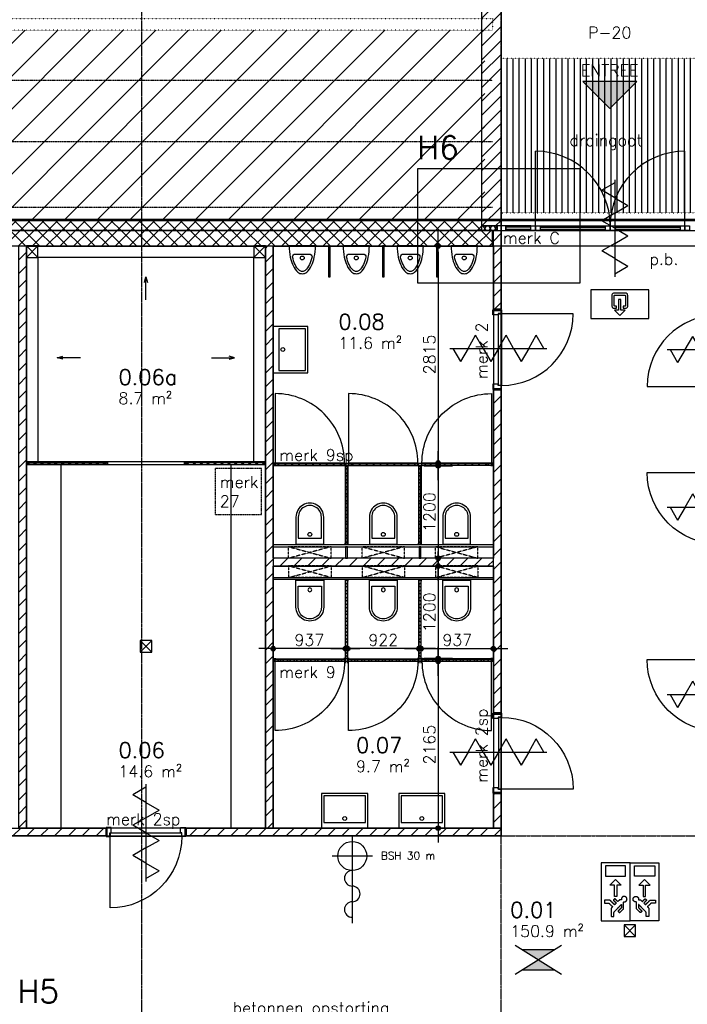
# Model space of a CAD drawing. Header units: millimetres. Extents: x -41560 to 117593, y -41642 to 17656.
# Tile 6 of 30: x -13861 to -5203, y -9881 to 2889. Entities that reach past the tile are written whole.
import ezdxf

# ---------------------------------------------------------------- set-up
doc = ezdxf.new("R2010")
doc.units = ezdxf.units.MM
doc.header["$LTSCALE"] = 0.5
doc.header["$PDMODE"] = 3
doc.header["$PDSIZE"] = 100
for name, pattern in [('ACAD_ISO07W100', [3, 0, -3]), ('CENTER2', [28.575, 19.05, -3.175, 3.175, -3.175]), ('HIDDEN', [9.525, 6.35, -3.175]), ('HIDDEN2', [4.7625, 3.175, -1.5875])]:
    doc.linetypes.add(name, pattern=pattern)
for name, color, linetype in [('arc. 252', 252, 'Continuous'), ('arc. 9', 9, 'Continuous'), ('brandveiligheid', 9, 'Continuous'), ('detailaanduiding', 4, 'Continuous'), ('inrichting terrein', 7, 'ACAD_ISO07W100'), ('inrichting vast', 7, 'Continuous'), ('maat 1.5mm', 210, 'Continuous'), ('pen 0.05mm', 7, 'Continuous'), ('pen 0.10mm', 6, 'Continuous'), ('pen 0.15mm', 1, 'Continuous'), ('pen 0.20mm', 2, 'Continuous'), ('stramien', 9, 'CENTER2'), ('tekst 1.5mm', 210, 'Continuous'), ('tekst 2.0mm', 211, 'Continuous'), ('tekst 5.0mm', 201, 'Continuous')]:
    doc.layers.add(name, color=color, linetype=linetype)
doc.layers.add('hulplijn', color=140, linetype='Continuous', plot=False)
doc.layers.add('hulplijn opp', color=31, linetype='Continuous', plot=False)
doc.styles.add('1.0mm tekst', font='romans.shx', dxfattribs={"height": 1})
doc.styles.add('1.5mm tekst', font='romans.shx', dxfattribs={"height": 1.5})
doc.styles.add('2.0mm tekst', font='romans.shx', dxfattribs={"height": 2})
doc.styles.add('3.0mm tekst', font='romans.shx', dxfattribs={"height": 3})
doc.dimstyles.new('1.5mm maat', dxfattribs={"dimscale": 0, "dimtxt": 1.5, "dimasz": 0.75, "dimexe": 1.25, "dimexo": 0.625, "dimgap": 0.375, "dimtad": 1, "dimdec": 0, "dimtxsty": '1.5mm tekst', "dimblk": 'dot maatlijn-GVA', "dimcen": 2.5, "dimse1": 1, "dimse2": 1, "dimclrd": 7, "dimclrt": 256, "dimadec": 0, "dimazin": 0, "dimtfac": 1, "dimtdec": 0, "dimtmove": 0, "dimatfit": 3, "dimfxl": 1, "dimarcsym": 0})
pattern_1 = [(315, (820.71, -13380.866), (44.9013, 44.9013), []), (45, (820.71, -13380.866), (-44.9013, 44.9013), [])]
pattern_2 = [(45, (-1630, -0.02), (-89.8026, 89.8026), [])]
pattern_3 = [(45, (-22, 0), (-44.90128, 44.90128), []), (135, (-22, 0), (-44.90128, -44.90128), [])]
pattern_4 = [(45, (-974, 0), (-44.9013, 44.9013), []), (135, (-974, 0), (-44.9013, -44.9013), [])]

# ---------------------------------------------------------------- blocks, each defined once
blk = doc.blocks.new('*U170')
at = {"layer": 'hulplijn'}
for points in [[(-5, -7), (-5, -107)], [(1039, -7), (1039, -107)]]:
    blk.add_lwpolyline(points, dxfattribs=at)
at = {"layer": 'pen 0.05mm'}
blk.add_lwpolyline([(982, -1042), (982, -112)], dxfattribs=at)
blk.add_arc((982, -112), 930, 180, 270, dxfattribs=at)
at = {"layer": 'pen 0.15mm'}
for points in [[(67, -69), (67, 0), (0, 0), (0, -17), (12, -17), (12, -97), (0, -97), (0, -114), (50, -114), (50, -69), (67, -69)], [(967, -69), (967, 0), (1034, 0), (1034, -17), (1022, -17), (1022, -97), (1034, -97), (1034, -114), (984, -114), (984, -69), (967, -69)]]:
    blk.add_lwpolyline(points, dxfattribs=at)
blk.add_lwpolyline([(982, -112), (52, -112), (52, -72), (982, -72)], close=True, dxfattribs=at)
blk = doc.blocks.new('kleedruimte klein')
at = {"layer": 'arc. 9'}
h = blk.add_hatch(dxfattribs=at)
h.set_pattern_fill('ANSI37', color=256, scale=20, angle=-90, style=0)
h.set_pattern_definition(pattern_1)
h.paths.add_polyline_path([(-2057, -4746), (-2057, -4720), (-3093, -4720), (-3093, -4746)])
h = blk.add_hatch(dxfattribs=at)
h.set_pattern_fill('ANSI37', color=256, scale=20, angle=-90, style=0)
h.set_pattern_definition(pattern_1)
h.paths.add_polyline_path([(-1043, -4746), (-1043, -4720), (-7, -4720), (-7, -4746)])
at = {"layer": 'hulplijn'}
for points in [[(0, -4716), (-3100, -4716), (-3100, 0), (0, 0)], [(0, -7550), (-3100, -7550), (-3100, -4750), (0, -4750)]]:
    blk.add_lwpolyline(points, close=True, dxfattribs=at)
at = {"layer": 'inrichting vast'}
for points in [[(0, -4716), (0, 0), (-450, 0), (-450, -4700), (-450, -4700), (-450, -4716)], [(-3100, 0), (-3100, -4716), (-2650, -4716), (-2650, 0), (-2650, 0), (-2650, 0)]]:
    blk.add_lwpolyline(points, close=True, dxfattribs=at)
at = {"layer": 'pen 0.05mm'}
for p, q in [((-1625, -2433), (-1475, -2283)), ((-1475, -2433), (-1625, -2283)), ((-2400, -6100), (-2700, -6100)), ((-700, -6100), (-400, -6100)), ((-1550, -6850), (-1550, -7150)), ((-3100, -7550), (-2950, -7400)), ((-2950, -7550), (-3100, -7400)), ((-150, -7550), (0, -7400)), ((0, -7550), (-150, -7400))]:
    blk.add_line(p, q, dxfattribs=at)
for points in [[(-1475, -2283), (-1625, -2283), (-1625, -2433), (-1475, -2433)], [(0, -7550), (-3100, -7550), (-3100, -4750), (-2950, -4750), (-2950, -7400), (-150, -7400), (-150, -4750), (0, -4750)], [(-2950, -7400), (-3100, -7400), (-3100, -7550), (-2950, -7550)], [(0, -7400), (-150, -7400), (-150, -7550), (0, -7550)]]:
    blk.add_lwpolyline(points, close=True, dxfattribs=at)
for points in [[(-2628, -6081), (-2700, -6100), (-2628, -6119)], [(-472, -6081), (-400, -6100), (-472, -6119)], [(-1531, -7078), (-1550, -7150), (-1569, -7078)]]:
    blk.add_lwpolyline(points, dxfattribs=at)
at = {"layer": 'pen 0.15mm'}
for points in [[(-2057, -4718), (-2057, -4720), (-3093, -4720), (-3093, -4718)], [(-2057, -4746), (-2057, -4720), (-3093, -4720), (-3093, -4746)], [(-1043, -4718), (-1043, -4720), (-7, -4720), (-7, -4718)], [(-1043, -4746), (-1043, -4720), (-7, -4720), (-7, -4746)], [(-2057, -4746), (-2057, -4748), (-3093, -4748), (-3093, -4746)], [(-1043, -4746), (-1043, -4748), (-7, -4748), (-7, -4746)]]:
    blk.add_lwpolyline(points, close=True, dxfattribs=at)
at = {"layer": 'pen 0.20mm'}
for points in [[(-3078, -4750), (-3100, -4750), (-3100, -4716), (-3078, -4716), (-3078, -4718), (-3098, -4718), (-3098, -4748), (-3078, -4748)], [(-2072, -4750), (-2050, -4750), (-2050, -4716), (-2072, -4716), (-2072, -4718), (-2052, -4718), (-2052, -4748), (-2072, -4748)], [(-1028, -4750), (-1050, -4750), (-1050, -4716), (-1028, -4716), (-1028, -4718), (-1048, -4718), (-1048, -4748), (-1028, -4748)], [(-22, -4750), (0, -4750), (0, -4716), (-22, -4716), (-22, -4718), (-2, -4718), (-2, -4748), (-22, -4748)]]:
    blk.add_lwpolyline(points, close=True, dxfattribs=at)
at = {"layer": 'tekst 5.0mm', "xscale": -1, "rotation": 180}
blk.add_blockref('*U170', (-2067, -7), dxfattribs=at)
blk = doc.blocks.new('*U186')
at = {"layer": 'arc. 9'}
h = blk.add_hatch(dxfattribs=at)
h.set_pattern_fill('_USER', color=256, scale=59.980976, angle=59.9971, style=0, pattern_type=0)
h.set_pattern_definition([(59.997, (-71.43, 59.986), (-51.944, 29.993), [])])
h.paths.add_polyline_path([(0, 0), (0, 60), (200, 60), (200, 0)])
h = blk.add_hatch(dxfattribs=at)
h.set_pattern_fill('_USER', color=256, scale=59.980976, angle=119.9971, style=0, pattern_type=0)
h.set_pattern_definition([(119.997, (-71.43, 59.986), (-51.947, -29.988), [])])
h.paths.add_polyline_path([(0, 0), (0, 60), (200, 60), (200, 0)])
at = {"layer": 'pen 0.10mm'}
blk.add_lwpolyline([(0, 0), (0, 60), (200, 60), (200, 0)], close=True, dxfattribs=at)
blk = doc.blocks.new('*U154')
at = {"layer": 'inrichting vast'}
for points in [[(0, -450), (600, -450), (600, 0), (0, 0)], [(30, -420), (570, -420), (570, -75), (30, -75)]]:
    blk.add_lwpolyline(points, close=True, dxfattribs=at)
blk.add_circle((300, -125), 25, dxfattribs=at)
blk = doc.blocks.new('*U155')
at = {"layer": 'inrichting vast', "linetype": 'HIDDEN'}
for p, q in [((-275, 0), (-275, -150)), ((-275, -150), (275, 0)), ((275, -150), (-275, 0)), ((-275, 0), (275, 0)), ((275, 0), (275, -150)), ((-275, -150), (275, -150))]:
    blk.add_line(p, q, dxfattribs=at)
at = {"layer": 'inrichting vast'}
for points in [[(180, -185), (-180, -185), (-180, -534, 1.005556), (180, -534)], [(150, -260), (-150, -260), (-150, -534, 1.006087), (150, -534)]]:
    blk.add_lwpolyline(points, format="xyb", close=True, dxfattribs=at)
blk.add_circle((0, -310), 25, dxfattribs=at)
blk = doc.blocks.new('*U41')
at = {"layer": 'inrichting vast'}
for points in [[(170, 0), (-170, 0, 0.048328), (-156, -146, 0.062084), (-120, -255, 0.102751), (-57, -339, 0.181983), (0, -360, 0.181983), (57, -339, 0.102751), (120, -255, 0.062084), (156, -146, 0.048328)], [(126, -140, -0.000065), (126, -140, -0.062084), (93, -242, -0.102751), (37, -316, -0.181983), (0, -330, -0.181983), (-37, -316, -0.102751), (-93, -242, -0.062084), (-126, -140, -0.000065), (-126, -140, -0.42619), (-90, -105), (90, -105, -0.42619)]]:
    blk.add_lwpolyline(points, format="xyb", close=True, dxfattribs=at)
blk.add_circle((0, -155), 25, dxfattribs=at)
blk = doc.blocks.new('*U158')
at = {"layer": 'tekst 1.5mm', "style": '1.5mm tekst'}
blk.add_attdef('OPPERVLAK', (0, -5), '', height=1.5, dxfattribs=at)
at = {"layer": 'tekst 2.0mm', "style": '2.0mm tekst'}
blk.add_attdef('RUIMTENUMMER', (0, -2.5), '', height=2, dxfattribs=at)
blk = doc.blocks.new('oppervlakte bgg-02')
at = {"layer": 'hulplijn opp'}
blk.add_lwpolyline([(3702, -10856), (-13742, -10856), (-13742, -10156), (-17954, -10156), (-17954, -10856), (-19098, -10856), (-22048, -10856), (-22048, -10856), (-22048, -10856), (-25138, -10856), (-25138, -8246), (-20852, -8246), (-20852, -7696), (-6118, -7696), (-6118, 154), (-3288, 154)], dxfattribs=at)
for points in [[(-12274, -46), (-9174, -46), (-9174, -2846), (-10548, -2846), (-11548, -2846), (-12274, -2846)], [(-9074, -46), (-6218, -46), (-6218, -4096), (-7267, -4096), (-7367, -4096), (-8281, -4096), (-8381, -4096), (-9074, -4096)], [(-12274, -2880), (-9174, -2880), (-9174, -7596), (-12274, -7596)], [(-9074, -4196), (-8383, -4196), (-8283, -4196), (-7333, -4196), (-7233, -4196), (-6218, -4196), (-6218, -7596), (-9074, -7596)]]:
    blk.add_lwpolyline(points, close=True, dxfattribs=at)
at = {"xscale": 100, "yscale": 100, "zscale": 100}
for p, values in [((-8228, -878), {'RUIMTENUMMER': '0.08', 'OPPERVLAK': '11.6 m²'}), ((-11080, -1596), {'RUIMTENUMMER': '0.06a', 'OPPERVLAK': '8.7 m²'}), ((-11080, -6435), {'RUIMTENUMMER': '0.06', 'OPPERVLAK': '14.6 m²'}), ((-7999, -6370), {'RUIMTENUMMER': '0.07', 'OPPERVLAK': '9.7 m²'}), ((-5999, -8507), {'RUIMTENUMMER': '0.01', 'OPPERVLAK': '150.9 m²'})]:
    blk.add_blockref('*U158', p, dxfattribs=at).add_auto_attribs(values)
blk = doc.blocks.new('1302-stramien-01')
at = {"layer": 'hulplijn'}
for points in [[(-350, 350), (42350, 350), (42350, -18810), (-350, -18810)], [(-200, 200), (42200, 200), (42200, -18660), (-200, -18660)], [(0, 0), (42000, 0), (42000, -18460), (0, -18460)]]:
    blk.add_lwpolyline(points, close=True, dxfattribs=at)
at = {"layer": 'stramien'}
for p, q in [((14010, -23329), (14010, 10339)), ((18670, -23329), (18670, 10339)), ((-13469, 0), (52270, 0)), ((-13469, -7650), (52270, -7650))]:
    blk.add_line(p, q, dxfattribs=at)
blk = doc.blocks.new('*U193')
at = {"layer": 'brandveiligheid'}
for p, q in [((3.15, 0), (4.13, 1.7)), ((5.12, 0), (4.13, 1.7)), ((7.08, 0), (8.07, 1.7)), ((9.05, 0), (8.07, 1.7)), ((11.02, 0), (12, 1.7)), ((12.99, 0), (12, 1.7)), ((0.79, 0), (13.38, 0)), ((0.79, 0), (13.38, 0)), ((3.15, 0), (2.16, -1.7)), ((5.12, 0), (6.1, -1.7)), ((7.08, 0), (6.1, -1.7)), ((9.05, 0), (10.03, -1.7)), ((1.18, 0), (2.16, -1.7)), ((11.02, 0), (10.03, -1.7))]:
    blk.add_line(p, q, dxfattribs=at)
blk = doc.blocks.new('*U194')
at = {"layer": 'brandveiligheid'}
for points in [[(-3.75, -3.75), (3.75, -3.75), (3.75, 0), (-3.75, 0)], [(0.68, -2.67), (0.15, -2.67), (0.15, -1.29), (-0.12, -1.29), (-0.15, -1.29), (-0.15, -2.67), (-0.68, -2.67), (0, -3.36), (0, -3.36)]]:
    blk.add_lwpolyline(points, close=True, dxfattribs=at)
blk.add_lwpolyline([(0.69, -0.46), (-0.69, -0.46, 0.0926), (-0.91, -0.49, 0.2285), (-1, -0.6, 0.0519), (-1.02, -0.77), (-1.02, -2.14, 0.1346), (-0.98, -2.3, 0.197), (-0.84, -2.38, 0.0543), (-0.69, -2.39), (-0.45, -2.39), (-0.45, -2.12), (-0.66, -2.12, -0.3731), (-0.75, -2.05), (-0.75, -0.82, -0.39), (-0.67, -0.73), (0.67, -0.73, -0.4091), (0.75, -0.82), (0.75, -2.05, -0.42), (0.66, -2.12), (0.45, -2.12), (0.45, -2.39), (0.69, -2.39, 0.4836), (1.02, -2.14), (1.02, -0.77, 0.0896), (0.98, -0.54, 0.208), (0.85, -0.47, 0.0548)], format="xyb", close=True, dxfattribs=at)
blk = doc.blocks.new('*U196')
at = {"layer": 'brandveiligheid'}
for p, q in [((-1.88, 0.75), (-1.88, -4.5)), ((-4.5, -1.88), (6.82, -1.88))]:
    blk.add_line(p, q, dxfattribs=at)
blk.add_circle((-1.88, -1.88), 1.88, dxfattribs=at)
for centre, start, end in [((3.04, -1.88), 0, 180), ((1.01, -1.88), 180, 0), ((5.06, -1.88), 180, 0)]:
    blk.add_arc(centre, 1.01, start, end, dxfattribs=at)
blk = doc.blocks.new('*U198')
at = {"layer": 'brandveiligheid'}
h = blk.add_hatch(color=256, dxfattribs=at)
h.paths.add_polyline_path([(-2.85, -0.56), (-0.75, -1.87), (1.35, -0.56)])
h.paths.add_polyline_path([(-0.75, -1.87), (-2.85, -3.19), (1.35, -3.19)])
for p, q in [((-3.75, -3.75), (2.25, 0)), ((-3.75, 0), (2.25, -3.75)), ((-2.85, -0.56), (1.35, -0.56)), ((-2.85, -3.19), (1.35, -3.19))]:
    blk.add_line(p, q, dxfattribs=at)
blk = doc.blocks.new('dot maatlijn-GVA')
at = {"layer": 'maat 1.5mm'}
h = blk.add_hatch(color=7, dxfattribs=at)
edge = h.paths.add_edge_path()
edge.add_arc((0, 0), 0.4, 0, 360)
at = {"layer": 'maat 1.5mm', "color": 7}
for points in [[(0, 2.5), (0, -2.5)], [(-2.5, 0), (2.5, 0)]]:
    blk.add_lwpolyline(points, dxfattribs=at)
blk.add_circle((0, 0), 0.4, dxfattribs=at)
blk = doc.blocks.new('*D210')
at = {"layer": 'defpoints', "color": 0, "transparency": 16777216}
for p in [(-7718, -5268), (-7718, -5320), (-8655, -5397)]:
    blk.add_point(p, dxfattribs=at)
at = {"layer": 'tekst 1.5mm', "color": 7, "lineweight": -2, "transparency": 16777216}
blk.add_line((-8580, -5268), (-7793, -5268), dxfattribs=at)
at = {"layer": 'tekst 1.5mm', "color": 7, "lineweight": -2, "transparency": 16777216, "xscale": 75, "yscale": 75, "zscale": 75, "rotation": 180}
blk.add_blockref('dot maatlijn-GVA', (-8655, -5268), dxfattribs=at)
at = {"layer": 'tekst 1.5mm', "color": 7, "lineweight": -2, "transparency": 16777216, "xscale": 75, "yscale": 75, "zscale": 75}
blk.add_blockref('dot maatlijn-GVA', (-7718, -5268), dxfattribs=at)
at = {"layer": 'tekst 1.5mm', "transparency": 16777216, "insert": (-8186, -5155), "char_height": 150, "attachment_point": 5, "style": '1.5mm tekst'}
blk.add_mtext('937', dxfattribs=at)
blk = doc.blocks.new('*D211')
at = {"layer": 'defpoints', "color": 0, "transparency": 16777216}
for p in [(-9607, -5268), (-9607, -5397), (-8685, -5397)]:
    blk.add_point(p, dxfattribs=at)
at = {"layer": 'tekst 1.5mm', "color": 7, "lineweight": -2, "transparency": 16777216}
blk.add_line((-8760, -5268), (-9532, -5268), dxfattribs=at)
at = {"layer": 'tekst 1.5mm', "color": 7, "lineweight": -2, "transparency": 16777216, "xscale": 75, "yscale": 75, "zscale": 75, "rotation": 180}
blk.add_blockref('dot maatlijn-GVA', (-9607, -5268), dxfattribs=at)
at = {"layer": 'tekst 1.5mm', "color": 7, "lineweight": -2, "transparency": 16777216, "xscale": 75, "yscale": 75, "zscale": 75}
blk.add_blockref('dot maatlijn-GVA', (-8685, -5268), dxfattribs=at)
at = {"layer": 'tekst 1.5mm', "transparency": 16777216, "insert": (-9146, -5155), "char_height": 150, "attachment_point": 5, "style": '1.5mm tekst'}
blk.add_mtext('922', dxfattribs=at)
blk = doc.blocks.new('*D212')
at = {"layer": 'defpoints', "color": 0, "transparency": 16777216}
for p in [(-10574, -5268), (-10574, -5397), (-9637, -5397)]:
    blk.add_point(p, dxfattribs=at)
at = {"layer": 'tekst 1.5mm', "color": 7, "lineweight": -2, "transparency": 16777216}
blk.add_line((-9712, -5268), (-10499, -5268), dxfattribs=at)
at = {"layer": 'tekst 1.5mm', "color": 7, "lineweight": -2, "transparency": 16777216, "xscale": 75, "yscale": 75, "zscale": 75, "rotation": 180}
blk.add_blockref('dot maatlijn-GVA', (-10574, -5268), dxfattribs=at)
at = {"layer": 'tekst 1.5mm', "color": 7, "lineweight": -2, "transparency": 16777216, "xscale": 75, "yscale": 75, "zscale": 75}
blk.add_blockref('dot maatlijn-GVA', (-9637, -5268), dxfattribs=at)
at = {"layer": 'tekst 1.5mm', "transparency": 16777216, "insert": (-10105, -5155), "char_height": 150, "attachment_point": 5, "style": '1.5mm tekst'}
blk.add_mtext('937', dxfattribs=at)
blk = doc.blocks.new('*D213')
at = {"layer": 'defpoints', "color": 0, "transparency": 16777216}
for p in [(-11079, -2896), (-11079, -4096), (-8434, -4096)]:
    blk.add_point(p, dxfattribs=at)
at = {"layer": 'tekst 1.5mm', "color": 7, "lineweight": -2, "transparency": 16777216}
blk.add_line((-8434, -2971), (-8434, -4021), dxfattribs=at)
at = {"layer": 'tekst 1.5mm', "color": 7, "lineweight": -2, "transparency": 16777216, "xscale": 75, "yscale": 75, "zscale": 75}
for p, rotation in [((-8434, -2896), 90), ((-8434, -4096), 270)]:
    blk.add_blockref('dot maatlijn-GVA', p, dxfattribs=dict(at, rotation=rotation))
at = {"layer": 'tekst 1.5mm', "transparency": 16777216, "insert": (-8547, -3496), "char_height": 150, "attachment_point": 5, "rotation": 90, "style": '1.5mm tekst'}
blk.add_mtext('1200', dxfattribs=at)
blk = doc.blocks.new('*D214')
at = {"layer": 'defpoints', "color": 0, "transparency": 16777216}
for p in [(-8901, -46), (-9149, -2861), (-8434, -2861)]:
    blk.add_point(p, dxfattribs=at)
at = {"layer": 'tekst 1.5mm', "color": 7, "lineweight": -2, "transparency": 16777216}
blk.add_line((-8434, -121), (-8434, -2786), dxfattribs=at)
at = {"layer": 'tekst 1.5mm', "color": 7, "lineweight": -2, "transparency": 16777216, "xscale": 75, "yscale": 75, "zscale": 75}
for p, rotation in [((-8434, -46), 90), ((-8434, -2861), 270)]:
    blk.add_blockref('dot maatlijn-GVA', p, dxfattribs=dict(at, rotation=rotation))
at = {"layer": 'tekst 1.5mm', "transparency": 16777216, "insert": (-8547, -1453), "char_height": 150, "attachment_point": 5, "rotation": 90, "style": '1.5mm tekst'}
blk.add_mtext('2815', dxfattribs=at)
blk = doc.blocks.new('*D215')
at = {"layer": 'defpoints', "color": 0, "transparency": 16777216}
for p in [(-8434, -4196), (-8434, -5396), (-8380, -5396)]:
    blk.add_point(p, dxfattribs=at)
at = {"layer": 'tekst 1.5mm', "color": 7, "lineweight": -2, "transparency": 16777216}
blk.add_line((-8434, -4271), (-8434, -5321), dxfattribs=at)
at = {"layer": 'tekst 1.5mm', "color": 7, "lineweight": -2, "transparency": 16777216, "xscale": 75, "yscale": 75, "zscale": 75}
for p, rotation in [((-8434, -4196), 90), ((-8434, -5396), 270)]:
    blk.add_blockref('dot maatlijn-GVA', p, dxfattribs=dict(at, rotation=rotation))
at = {"layer": 'tekst 1.5mm', "transparency": 16777216, "insert": (-8547, -4796), "char_height": 150, "attachment_point": 5, "rotation": 90, "style": '1.5mm tekst'}
blk.add_mtext('1200', dxfattribs=at)
blk = doc.blocks.new('*D226')
at = {"layer": 'defpoints', "color": 0, "transparency": 16777216}
for p in [(-8434, -5431), (-9774, -7596), (-8434, -7596)]:
    blk.add_point(p, dxfattribs=at)
at = {"layer": 'tekst 1.5mm', "color": 7, "lineweight": -2, "transparency": 16777216}
blk.add_line((-8434, -5506), (-8434, -7521), dxfattribs=at)
at = {"layer": 'tekst 1.5mm', "color": 7, "lineweight": -2, "transparency": 16777216, "xscale": 75, "yscale": 75, "zscale": 75}
for p, rotation in [((-8434, -5431), 90), ((-8434, -7596), 270)]:
    blk.add_blockref('dot maatlijn-GVA', p, dxfattribs=dict(at, rotation=rotation))
at = {"layer": 'tekst 1.5mm', "transparency": 16777216, "insert": (-8547, -6513), "char_height": 150, "attachment_point": 5, "rotation": 90, "style": '1.5mm tekst'}
blk.add_mtext('2165', dxfattribs=at)
blk = doc.blocks.new('*U280')
at = {"layer": 'brandveiligheid'}
for points in [[(3.75, -3.75), (-3.75, -3.75), (-3.75, 0), (3.75, 0)], [(0.86, -1.72), (-0.6, -1.72), (-0.6, -2.03), (0.86, -2.03), (0.86, -2.6), (1.6, -1.88), (0.86, -1.15)], [(3.35, -3.2), (2.03, -3.2), (2.03, -0.58), (3.35, -0.58)]]:
    blk.add_lwpolyline(points, close=True, dxfattribs=at)
blk.add_rational_spline([(-1.32, -0.76), (-1.32, -0.79), (-1.31, -0.83), (-1.75, -0.83), (-2.2, -0.83), (-2.46, -1.09), (-2.72, -1.36), (-2.62, -1.46), (-2.51, -1.56), (-2.29, -1.34), (-2.07, -1.12), (-1.86, -1.12), (-1.64, -1.12), (-2.14, -1.6), (-2.63, -2.08), (-2.93, -2.08), (-3.22, -2.08), (-3.22, -2.26), (-3.22, -2.44), (-2.67, -2.44), (-2.12, -2.44), (-2.03, -2.35), (-1.94, -2.26), (-1.7, -2.5), (-1.47, -2.74), (-1.47, -3.03), (-1.47, -3.32), (-1.28, -3.32), (-1.1, -3.32), (-1.1, -2.95), (-1.1, -2.59), (-1.39, -2.29), (-1.68, -2), (-1.57, -1.9), (-1.47, -1.79), (-1.27, -1.98), (-1.08, -2.17), (-0.99, -2.07), (-0.89, -1.97), (-1.08, -1.78), (-1.27, -1.59), (-1.15, -1.47), (-1.03, -1.35), (-1.03, -1.23), (-1.03, -1.12), (-0.99, -1.12), (-0.96, -1.12), (-0.6, -1.11), (-0.59, -0.76), (-0.6, -0.4), (-0.96, -0.39), (-1.31, -0.4), (-1.32, -0.76)], [1, 0.994992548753, 1, 1, 1, 1, 1, 1, 1, 1, 1, 1, 1, 1, 1, 1, 1, 1, 1, 1, 1, 1, 1, 1, 1, 1, 1, 1, 1, 1, 1, 1, 1, 1, 1, 1, 1, 1, 1, 1, 1, 1, 1, 1, 1, 1, 1, 0.731602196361, 1, 0.733607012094, 1, 0.731011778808, 1], degree=2, knots=[0, 0, 0, 0.200233, 0.200233, 1.200233, 1.200233, 2.200233, 2.200233, 3.200233, 3.200233, 4.200233, 4.200233, 5.200233, 5.200233, 6.200233, 6.200233, 7.200233, 7.200233, 8.200233, 8.200233, 9.200233, 9.200233, 10.200233, 10.200233, 11.200233, 11.200233, 12.200233, 12.200233, 13.200233, 13.200233, 14.200233, 14.200233, 15.200233, 15.200233, 16.200233, 16.200233, 17.200233, 17.200233, 18.200233, 18.200233, 19.200233, 19.200233, 20.200233, 20.200233, 21.200233, 21.200233, 22.200233, 22.200233, 23.700487, 23.700487, 25.19485, 25.19485, 26.696836, 26.696836, 26.696836], dxfattribs=at)
blk = doc.blocks.new('zelfsluitend')
at = {"xscale": 100, "yscale": 100, "zscale": 100}
for p in [(17927, 17123), (20743, 17109), (20743, 15065), (20743, 12636), (17927, 11888)]:
    blk.add_blockref('*U193', p, dxfattribs=at)
at = {"xscale": 100, "yscale": 100, "zscale": 100, "rotation": 270}
blk.add_blockref('*U193', (14064, 11549), dxfattribs=at)

msp = doc.modelspace()

# ---------------------------------------------------------------- hatches: boundary and pattern name
at = {"layer": 'arc. 252'}
h = msp.add_hatch(color=256, dxfattribs=at)
h.dxf.hatch_style = 1
h.paths.add_polyline_path([(-6557, 2087), (-6207, 1737), (-5857, 2087)])
at = {"layer": 'arc. 9'}
h = msp.add_hatch(dxfattribs=at)
h.set_pattern_fill('ANSI31', color=256, scale=40)
h.paths.add_polyline_path([(-7867.9, 3014.3), (-7617.9, 3014.3), (-7617.9, 214.3), (-7867.9, 214.3)])
h = msp.add_hatch(dxfattribs=at)
h.set_pattern_fill('ANSI37', color=256, scale=40)
edge = h.paths.add_edge_path()
edge.add_line((-26487.9, -8135.7), (-26487.9, 154.3))
edge.add_line((-26487.9, 154.3), (-7867.9, 154.3))
edge.add_line((-7867.9, 154.3), (-7867.9, 284.3))
edge.add_line((-7867.9, 284.3), (-26617.9, 284.3))
edge.add_line((-26617.9, 284.3), (-26617.9, -8135.7))
edge.add_line((-26617.9, -8135.7), (-26487.9, -8135.7))
h = msp.add_hatch(dxfattribs=at)
h.set_pattern_fill('ANSI37', color=256, scale=40)
h.paths.add_polyline_path([(-26287.9, -8135.7), (-26287.9, -45.7), (-7727.9, -45.7), (-7727.9, 154.3), (-26487.9, 154.3), (-26487.9, -8135.7)])
h = msp.add_hatch(dxfattribs=at)
h.set_pattern_fill('ANSI31', color=256, scale=40, style=0)
h.set_pattern_definition(pattern_2)
h.paths.add_polyline_path([(-7717.9, 154.3), (-7617.9, 154.3), (-7617.9, -866.7), (-7717.9, -866.7)])
h = msp.add_hatch(dxfattribs=at)
h.set_pattern_fill('ANSI31', color=256, scale=40, style=0)
h.paths.add_polyline_path([(-13873.9, -45.7), (-13773.9, -45.7), (-13773.9, -7595.7), (-13873.9, -7595.7)])
h = msp.add_hatch(dxfattribs=at)
h.set_pattern_fill('ANSI31', color=256, scale=40, style=0)
h.paths.add_polyline_path([(-10673.9, -45.7), (-10573.9, -45.7), (-10573.9, -7595.7), (-10673.9, -7595.7)])
h = msp.add_hatch(dxfattribs=at)
h.set_pattern_fill('ANSI31', color=256, scale=40, style=0)
h.set_pattern_definition([(45, (-1500, 0), (-89.8026, 89.8026), [])])
h.paths.add_polyline_path([(-7717.9, -1910.7), (-7617.9, -1910.7), (-7617.9, -6101.7), (-7717.9, -6101.7)])
h = msp.add_hatch(dxfattribs=at)
h.set_pattern_fill('ANSI37', color=256, scale=20, style=0)
h.paths.add_polyline_path([(-10507.9, -2888.7), (-9687.9, -2888.7), (-9687.9, -2862.7), (-10507.9, -2862.7)])
h = msp.add_hatch(dxfattribs=at)
h.set_pattern_fill('ANSI37', color=256, scale=20, style=0)
h.set_pattern_definition(pattern_4)
h.paths.add_polyline_path([(-9608.9, -2894.7), (-9634.9, -2894.7), (-9634.9, -3913.7), (-9608.9, -3913.7)])
h = msp.add_hatch(dxfattribs=at)
h.set_pattern_fill('ANSI37', color=256, scale=20, style=0)
h.set_pattern_definition(pattern_3)
h.paths.add_polyline_path([(-9555.9, -2888.7), (-8735.9, -2888.7), (-8735.9, -2862.7), (-9555.9, -2862.7)])
h = msp.add_hatch(dxfattribs=at)
h.set_pattern_fill('ANSI37', color=256, scale=20, style=0)
h.set_pattern_definition(pattern_3)
h.paths.add_polyline_path([(-8656.9, -2894.7), (-8682.9, -2894.7), (-8682.9, -3913.7), (-8656.9, -3913.7)])
h = msp.add_hatch(dxfattribs=at)
h.set_pattern_fill('ANSI37', color=256, scale=20, style=0)
h.paths.add_polyline_path([(-7783.9, -2888.7), (-8603.9, -2888.7), (-8603.9, -2862.7), (-7783.9, -2862.7)])
h = msp.add_hatch(dxfattribs=at)
h.set_pattern_fill('ANSI31', color=256, scale=40, style=0)
h.paths.add_polyline_path([(-10573.9, -4195.7), (-7717.9, -4195.7), (-7717.9, -4095.7), (-10573.9, -4095.7)])
h = msp.add_hatch(dxfattribs=at)
h.set_pattern_fill('ANSI37', color=256, scale=20, style=0)
h.set_pattern_definition(pattern_4)
h.paths.add_polyline_path([(-9608.9, -5396.7), (-9634.9, -5396.7), (-9634.9, -4377.7), (-9608.9, -4377.7)])
h = msp.add_hatch(dxfattribs=at)
h.set_pattern_fill('ANSI37', color=256, scale=20, style=0)
h.set_pattern_definition(pattern_3)
h.paths.add_polyline_path([(-8656.9, -5396.7), (-8682.9, -5396.7), (-8682.9, -4377.7), (-8656.9, -4377.7)])
h = msp.add_hatch(dxfattribs=at)
h.set_pattern_fill('ANSI37', color=256, scale=20, style=0)
h.paths.add_polyline_path([(-10507.9, -5402.7), (-9687.9, -5402.7), (-9687.9, -5428.7), (-10507.9, -5428.7)])
h = msp.add_hatch(dxfattribs=at)
h.set_pattern_fill('ANSI37', color=256, scale=20, style=0)
h.set_pattern_definition(pattern_3)
h.paths.add_polyline_path([(-9555.9, -5402.7), (-8735.9, -5402.7), (-8735.9, -5428.7), (-9555.9, -5428.7)])
h = msp.add_hatch(dxfattribs=at)
h.set_pattern_fill('ANSI37', color=256, scale=20, style=0)
h.paths.add_polyline_path([(-7783.9, -5402.7), (-8603.9, -5402.7), (-8603.9, -5428.7), (-7783.9, -5428.7)])
h = msp.add_hatch(dxfattribs=at)
h.set_pattern_fill('ANSI31', color=256, scale=40, style=0)
h.set_pattern_definition(pattern_2)
h.paths.add_polyline_path([(-7717.9, -7145.7), (-7617.9, -7145.7), (-7617.9, -7595.7), (-7717.9, -7595.7)])
h = msp.add_hatch(dxfattribs=at)
h.set_pattern_fill('ANSI31', color=256, scale=40, style=0)
h.set_pattern_definition([(45, (-1942, -0.02), (-89.8026, 89.8026), [])])
h.paths.add_polyline_path([(-14901.9, -7595.7), (-12745.9, -7595.7), (-12745.9, -7695.7), (-14901.9, -7695.7)])
h = msp.add_hatch(dxfattribs=at)
h.set_pattern_fill('ANSI31', color=256, scale=40, style=0)
h.set_pattern_definition(pattern_2)
h.paths.add_polyline_path([(-11701.9, -7595.7), (-7617.9, -7595.7), (-7617.9, -7695.7), (-11701.9, -7695.7)])
at = {"layer": 'inrichting terrein'}
h = msp.add_hatch(dxfattribs=at)
h.set_pattern_fill('_USER', color=256, scale=300, angle=45, style=0, pattern_type=0)
h.set_pattern_definition([(45, (0, 0), (-212.132, 212.132), [])])
h.paths.add_polyline_path([(-26587.9, 2754.3), (-7827.9, 2754.3), (-7827.9, 304.3), (-26587.9, 304.3)])
at = {"layer": 'inrichting terrein', "ltscale": 0.2}
h = msp.add_hatch(dxfattribs=at)
h.set_pattern_fill('LINE', color=256, scale=25, angle=90)
h.paths.add_polyline_path([(-4787.9, 384.3), (-4787.9, 2384.3), (-7617.9, 2384.3), (-7617.9, 384.3)])

# ---------------------------------------------------------------- linework, layer by layer
at = {"layer": 'detailaanduiding'}
msp.add_lwpolyline([(-8697.4, 957.4), (-6597.4, 957.4), (-6597.4, -527.6), (-8697.4, -527.6)], close=True, dxfattribs=at)
at = {"layer": 'hulplijn opp'}
msp.add_lwpolyline([(-26637.9, 284.3), (16062.1, 284.3), (16062.3, -3885.7), (16212.1, -3885.7), (16212.1, -17333), (16062.1, -17344.4), (16062.1, -18855.7), (-26637.9, -18855.7)], close=True, dxfattribs=at)
at = {"layer": 'inrichting terrein', "ltscale": 0.5}
for points in [[(-26737.9, 2904.3), (-7727.9, 2904.3), (-7727.9, 2754.3), (-26737.9, 2754.3)], [(-4787.9, 384.3), (-4787.9, 2384.3), (-7617.9, 2384.3), (-7617.9, 384.3)]]:
    msp.add_lwpolyline(points, close=True, dxfattribs=at)
at = {"layer": 'inrichting vast'}
for points in [[(-9855.9, -445.7), (-9835.9, -445.7), (-9835.9, -45.7), (-9855.9, -45.7)], [(-9155.9, -445.7), (-9135.9, -445.7), (-9135.9, -45.7), (-9155.9, -45.7)], [(-8455.9, -445.7), (-8435.9, -445.7), (-8435.9, -45.7), (-8455.9, -45.7)]]:
    msp.add_lwpolyline(points, close=True, dxfattribs=at)
at = {"layer": 'pen 0.05mm', "linetype": 'HIDDEN2'}
for p, q in [((-26737.9, 2104.3), (-7727.9, 2104.3)), ((-7727.9, 1304.3), (-26737.9, 1304.3)), ((-7727.9, 454.3), (-26737.9, 454.3))]:
    msp.add_line(p, q, dxfattribs=at)
at = {"layer": 'pen 0.05mm'}
for p, q in [((-7172.9, 214.3), (-7172.9, 1184.3)), ((-5232.9, 214.3), (-5232.9, 1184.3)), ((-7232.9, 214.3), (-7557.9, 214.3)), ((-7232.9, 154.3), (-7557.9, 154.3)), ((-7112.9, 214.3), (-6262.9, 214.3)), ((-7112.9, 154.3), (-6262.9, 154.3)), ((-6142.9, 214.3), (-5292.9, 214.3)), ((-6142.9, 154.3), (-5292.9, 154.3)), ((-5872.9, -8850.7), (-6022.9, -9000.7)), ((-6022.9, -8850.7), (-5872.9, -9000.7))]:
    msp.add_line(p, q, dxfattribs=at)
for points in [[(-9647.9, -2860.7, 0.4142136), (-10547.9, -1960.7), (-10547.9, -2860.7)], [(-8695.9, -2860.7, 0.4142136), (-9595.9, -1960.7), (-9595.9, -2860.7)], [(-8643.9, -2860.7, -0.4142136), (-7743.9, -1960.7), (-7743.9, -2860.7)], [(-9647.9, -5430.7, -0.4142136), (-10547.9, -6330.7), (-10547.9, -5430.7)], [(-8695.9, -5430.7, -0.4142136), (-9595.9, -6330.7), (-9595.9, -5430.7)], [(-8643.9, -5430.7, 0.4142136), (-7743.9, -6330.7), (-7743.9, -5430.7)]]:
    msp.add_lwpolyline(points, format="xyb", dxfattribs=at)
at = {"layer": 'pen 0.05mm', "linetype": 'HIDDEN2'}
msp.add_lwpolyline([(-11323.9, -3529.7), (-10723.9, -3529.7), (-10723.9, -2929.7), (-11323.9, -2929.7)], close=True, dxfattribs=at)
at = {"layer": 'pen 0.05mm'}
msp.add_lwpolyline([(-6022.9, -9000.7), (-5872.9, -9000.7), (-5872.9, -8850.7), (-6022.9, -8850.7)], close=True, dxfattribs=at)
for centre, start, end in [((-7172.9, 214.3), 0, 90), ((-5232.9, 214.3), 90, 180)]:
    msp.add_arc(centre, 970, start, end, dxfattribs=at)
at = {"layer": 'pen 0.10mm'}
for p, q in [((-7112.9, 196.8), (-6262.9, 196.8)), ((-7112.9, 171.8), (-6262.9, 171.8)), ((-6142.9, 196.8), (-5292.9, 196.8)), ((-6142.9, 171.8), (-5292.9, 171.8))]:
    msp.add_line(p, q, dxfattribs=at)
msp.add_lwpolyline([(-26487.9, -8135.7), (-26487.9, 154.3), (-7867.9, 154.3), (-7867.9, 284.3), (-26617.9, 284.3), (-26617.9, -8135.7), (-26487.9, -8135.7)], dxfattribs=at)
for points in [[(-7232.9, 196.8), (-7557.9, 196.8), (-7557.9, 171.8), (-7232.9, 171.8)], [(-10573.9, -3945.7), (-7717.9, -3945.7), (-7717.9, -3920.7), (-10573.9, -3920.7)], [(-9634.4, -4095.7), (-9609.4, -4095.7), (-9609.4, -3945.7), (-9634.4, -3945.7)], [(-8682.4, -4095.7), (-8657.4, -4095.7), (-8657.4, -3945.7), (-8682.4, -3945.7)], [(-10573.9, -4345.7), (-7717.9, -4345.7), (-7717.9, -4370.7), (-10573.9, -4370.7)]]:
    msp.add_lwpolyline(points, close=True, dxfattribs=at)
at = {"layer": 'pen 0.15mm'}
for points in [[(-6557, 2087), (-6207, 1737), (-5857, 2087)], [(-7667.9, 154.3), (-7617.9, 154.3), (-7617.9, 214.3), (-7667.9, 214.3)], [(-7617.9, 214.3), (-7617.9, 154.3), (-7557.9, 154.3), (-7557.9, 214.3)], [(-7172.9, 214.3), (-7172.9, 154.3), (-7232.9, 154.3), (-7232.9, 214.3)], [(-7112.9, 214.3), (-7112.9, 154.3), (-7172.9, 154.3), (-7172.9, 214.3)], [(-6202.9, 214.3), (-6202.9, 154.3), (-6262.9, 154.3), (-6262.9, 214.3)], [(-6142.9, 214.3), (-6142.9, 154.3), (-6202.9, 154.3), (-6202.9, 214.3)], [(-5232.9, 214.3), (-5232.9, 154.3), (-5292.9, 154.3), (-5292.9, 214.3)], [(-5172.9, 214.3), (-5172.9, 154.3), (-5232.9, 154.3), (-5232.9, 214.3)], [(-9647.9, -2862.7), (-10547.9, -2862.7), (-10547.9, -2860.7), (-9647.9, -2860.7)], [(-10547.9, -2888.7), (-10507.9, -2888.7), (-10507.9, -2862.7), (-10547.9, -2862.7)], [(-10547.9, -2890.7), (-9647.9, -2890.7), (-9647.9, -2888.7), (-10547.9, -2888.7)], [(-10507.9, -2888.7), (-9687.9, -2888.7), (-9687.9, -2862.7), (-10507.9, -2862.7)], [(-9687.9, -2888.7), (-9647.9, -2888.7), (-9647.9, -2862.7), (-9687.9, -2862.7)], [(-9636.9, -2894.7), (-9634.9, -2894.7), (-9634.9, -3913.7), (-9636.9, -3913.7)], [(-9608.9, -2894.7), (-9634.9, -2894.7), (-9634.9, -3913.7), (-9608.9, -3913.7)], [(-9608.9, -2894.7), (-9606.9, -2894.7), (-9606.9, -3913.7), (-9608.9, -3913.7)], [(-8695.9, -2862.7), (-9595.9, -2862.7), (-9595.9, -2860.7), (-8695.9, -2860.7)], [(-9595.9, -2888.7), (-9555.9, -2888.7), (-9555.9, -2862.7), (-9595.9, -2862.7)], [(-9595.9, -2890.7), (-8695.9, -2890.7), (-8695.9, -2888.7), (-9595.9, -2888.7)], [(-9555.9, -2888.7), (-8735.9, -2888.7), (-8735.9, -2862.7), (-9555.9, -2862.7)], [(-8735.9, -2888.7), (-8695.9, -2888.7), (-8695.9, -2862.7), (-8735.9, -2862.7)], [(-8684.9, -2894.7), (-8682.9, -2894.7), (-8682.9, -3913.7), (-8684.9, -3913.7)], [(-8656.9, -2894.7), (-8682.9, -2894.7), (-8682.9, -3913.7), (-8656.9, -3913.7)], [(-8656.9, -2894.7), (-8654.9, -2894.7), (-8654.9, -3913.7), (-8656.9, -3913.7)], [(-8643.9, -2862.7), (-7743.9, -2862.7), (-7743.9, -2860.7), (-8643.9, -2860.7)], [(-8603.9, -2888.7), (-8643.9, -2888.7), (-8643.9, -2862.7), (-8603.9, -2862.7)], [(-7743.9, -2890.7), (-8643.9, -2890.7), (-8643.9, -2888.7), (-7743.9, -2888.7)], [(-7783.9, -2888.7), (-8603.9, -2888.7), (-8603.9, -2862.7), (-7783.9, -2862.7)], [(-7743.9, -2888.7), (-7783.9, -2888.7), (-7783.9, -2862.7), (-7743.9, -2862.7)], [(-9636.9, -5396.7), (-9634.9, -5396.7), (-9634.9, -4377.7), (-9636.9, -4377.7)], [(-9608.9, -5396.7), (-9634.9, -5396.7), (-9634.9, -4377.7), (-9608.9, -4377.7)], [(-9608.9, -5396.7), (-9606.9, -5396.7), (-9606.9, -4377.7), (-9608.9, -4377.7)], [(-8684.9, -5396.7), (-8682.9, -5396.7), (-8682.9, -4377.7), (-8684.9, -4377.7)], [(-8656.9, -5396.7), (-8682.9, -5396.7), (-8682.9, -4377.7), (-8656.9, -4377.7)], [(-8656.9, -5396.7), (-8654.9, -5396.7), (-8654.9, -4377.7), (-8656.9, -4377.7)], [(-10547.9, -5400.7), (-9647.9, -5400.7), (-9647.9, -5402.7), (-10547.9, -5402.7)], [(-10547.9, -5402.7), (-10507.9, -5402.7), (-10507.9, -5428.7), (-10547.9, -5428.7)], [(-9647.9, -5428.7), (-10547.9, -5428.7), (-10547.9, -5430.7), (-9647.9, -5430.7)], [(-10507.9, -5402.7), (-9687.9, -5402.7), (-9687.9, -5428.7), (-10507.9, -5428.7)], [(-9687.9, -5402.7), (-9647.9, -5402.7), (-9647.9, -5428.7), (-9687.9, -5428.7)], [(-9595.9, -5400.7), (-8695.9, -5400.7), (-8695.9, -5402.7), (-9595.9, -5402.7)], [(-9595.9, -5402.7), (-9555.9, -5402.7), (-9555.9, -5428.7), (-9595.9, -5428.7)], [(-8695.9, -5428.7), (-9595.9, -5428.7), (-9595.9, -5430.7), (-8695.9, -5430.7)], [(-9555.9, -5402.7), (-8735.9, -5402.7), (-8735.9, -5428.7), (-9555.9, -5428.7)], [(-8735.9, -5402.7), (-8695.9, -5402.7), (-8695.9, -5428.7), (-8735.9, -5428.7)], [(-7743.9, -5400.7), (-8643.9, -5400.7), (-8643.9, -5402.7), (-7743.9, -5402.7)], [(-8603.9, -5402.7), (-8643.9, -5402.7), (-8643.9, -5428.7), (-8603.9, -5428.7)], [(-8643.9, -5428.7), (-7743.9, -5428.7), (-7743.9, -5430.7), (-8643.9, -5430.7)], [(-7783.9, -5402.7), (-8603.9, -5402.7), (-8603.9, -5428.7), (-7783.9, -5428.7)], [(-7743.9, -5402.7), (-7783.9, -5402.7), (-7783.9, -5428.7), (-7743.9, -5428.7)]]:
    msp.add_lwpolyline(points, close=True, dxfattribs=at)
at = {"layer": 'pen 0.20mm'}
for points in [[(-7867.9, 3014.3), (-7617.9, 3014.3), (-7617.9, 214.3), (-7867.9, 214.3)], [(-26287.9, -8135.7), (-26287.9, -45.7), (-7727.9, -45.7), (-7727.9, 154.3), (-26487.9, 154.3), (-26487.9, -8135.7)], [(-7717.9, 154.3), (-7617.9, 154.3), (-7617.9, -866.7), (-7717.9, -866.7)], [(-13873.9, -45.7), (-13773.9, -45.7), (-13773.9, -7595.7), (-13873.9, -7595.7)], [(-10673.9, -45.7), (-10573.9, -45.7), (-10573.9, -7595.7), (-10673.9, -7595.7)], [(-7717.9, -1910.7), (-7617.9, -1910.7), (-7617.9, -6101.7), (-7717.9, -6101.7)], [(-10573.9, -2860.7), (-10573.9, -2862.7), (-10553.9, -2862.7), (-10553.9, -2892.7), (-10573.9, -2892.7), (-10573.9, -2894.7), (-10539.9, -2894.7), (-10539.9, -2892.7), (-10551.9, -2892.7), (-10551.9, -2860.7)], [(-10573.9, -2892.7), (-10553.9, -2892.7), (-10553.9, -2862.7), (-10573.9, -2862.7)], [(-9587.9, -2894.7), (-9655.9, -2894.7), (-9655.9, -2892.7), (-9643.9, -2892.7), (-9643.9, -2860.7), (-9599.9, -2860.7), (-9599.9, -2892.7), (-9587.9, -2892.7)], [(-9601.9, -2892.7), (-9641.9, -2892.7), (-9641.9, -2862.7), (-9601.9, -2862.7)], [(-8635.9, -2894.7), (-8703.9, -2894.7), (-8703.9, -2892.7), (-8691.9, -2892.7), (-8691.9, -2860.7), (-8647.9, -2860.7), (-8647.9, -2892.7), (-8635.9, -2892.7)], [(-8649.9, -2892.7), (-8689.9, -2892.7), (-8689.9, -2862.7), (-8649.9, -2862.7)], [(-7717.9, -2860.7), (-7717.9, -2862.7), (-7737.9, -2862.7), (-7737.9, -2892.7), (-7717.9, -2892.7), (-7717.9, -2894.7), (-7751.9, -2894.7), (-7751.9, -2892.7), (-7739.9, -2892.7), (-7739.9, -2860.7)], [(-7717.9, -2892.7), (-7737.9, -2892.7), (-7737.9, -2862.7), (-7717.9, -2862.7)], [(-9604.9, -3898.7), (-9604.9, -3920.7), (-9638.9, -3920.7), (-9638.9, -3898.7), (-9636.9, -3898.7), (-9636.9, -3918.7), (-9606.9, -3918.7), (-9606.9, -3898.7)], [(-8652.9, -3898.7), (-8652.9, -3920.7), (-8686.9, -3920.7), (-8686.9, -3898.7), (-8684.9, -3898.7), (-8684.9, -3918.7), (-8654.9, -3918.7), (-8654.9, -3898.7)], [(-10573.9, -4195.7), (-7717.9, -4195.7), (-7717.9, -4095.7), (-10573.9, -4095.7)], [(-9604.9, -4392.7), (-9604.9, -4370.7), (-9638.9, -4370.7), (-9638.9, -4392.7), (-9636.9, -4392.7), (-9636.9, -4372.7), (-9606.9, -4372.7), (-9606.9, -4392.7)], [(-8652.9, -4392.7), (-8652.9, -4370.7), (-8686.9, -4370.7), (-8686.9, -4392.7), (-8684.9, -4392.7), (-8684.9, -4372.7), (-8654.9, -4372.7), (-8654.9, -4392.7)], [(-10573.9, -5430.7), (-10573.9, -5428.7), (-10553.9, -5428.7), (-10553.9, -5398.7), (-10573.9, -5398.7), (-10573.9, -5396.7), (-10539.9, -5396.7), (-10539.9, -5398.7), (-10551.9, -5398.7), (-10551.9, -5430.7)], [(-10573.9, -5398.7), (-10553.9, -5398.7), (-10553.9, -5428.7), (-10573.9, -5428.7)], [(-9587.9, -5396.7), (-9655.9, -5396.7), (-9655.9, -5398.7), (-9643.9, -5398.7), (-9643.9, -5430.7), (-9599.9, -5430.7), (-9599.9, -5398.7), (-9587.9, -5398.7)], [(-9601.9, -5398.7), (-9641.9, -5398.7), (-9641.9, -5428.7), (-9601.9, -5428.7)], [(-8635.9, -5396.7), (-8703.9, -5396.7), (-8703.9, -5398.7), (-8691.9, -5398.7), (-8691.9, -5430.7), (-8647.9, -5430.7), (-8647.9, -5398.7), (-8635.9, -5398.7)], [(-8649.9, -5398.7), (-8689.9, -5398.7), (-8689.9, -5428.7), (-8649.9, -5428.7)], [(-7717.9, -5430.7), (-7717.9, -5428.7), (-7737.9, -5428.7), (-7737.9, -5398.7), (-7717.9, -5398.7), (-7717.9, -5396.7), (-7751.9, -5396.7), (-7751.9, -5398.7), (-7739.9, -5398.7), (-7739.9, -5430.7)], [(-7717.9, -5398.7), (-7737.9, -5398.7), (-7737.9, -5428.7), (-7717.9, -5428.7)], [(-7717.9, -7145.7), (-7617.9, -7145.7), (-7617.9, -7595.7), (-7717.9, -7595.7)], [(-14901.9, -7595.7), (-12745.9, -7595.7), (-12745.9, -7695.7), (-14901.9, -7695.7)], [(-11701.9, -7595.7), (-7617.9, -7595.7), (-7617.9, -7695.7), (-11701.9, -7695.7)]]:
    msp.add_lwpolyline(points, close=True, dxfattribs=at)

# ---------------------------------------------------------------- block references
for name, p in [('oppervlakte bgg-02', (-1500, 0)), ('1302-stramien-01', (-26287.9, -45.7)), ('*U41', (-10195.9, -45.7)), ('*U41', (-9495.9, -45.7)), ('*U41', (-8795.9, -45.7)), ('*U41', (-8095.9, -45.7))]:
    msp.add_blockref(name, p)
at = {"yscale": 100, "zscale": 100}
for name, p, xscale, rotation in [('*U193', (-6142.9, 892.6), 100, 270), ('*U196', (-9360, -8145.2), 100, 270), ('*U280', (-5945.9, -8421.5), -100, 270), ('*U280', (-5945.9, -8421.5), 100, 90)]:
    msp.add_blockref(name, p, dxfattribs=dict(at, xscale=xscale, rotation=rotation))
for name, p, rotation in [('*U186', (-7867.9, 154.3), 8.439189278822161e-07), ('kleedruimte klein', (-13773.9, -7595.7), 180), ('*U170', (-7724.9, -1905.7), 90), ('*U170', (-4680.9, -885.7), 270), ('*U154', (-10573.9, -1688.7), 90), ('*U155', (-10097.9, -4095.7), 180), ('*U155', (-9145.9, -4095.7), 180), ('*U155', (-8193.9, -4095.7), 180), ('*U154', (-9345.9, -7595.7), 180), ('*U154', (-8345.9, -7595.7), 180)]:
    msp.add_blockref(name, p, dxfattribs=dict(rotation=rotation))
at = {"xscale": 100, "yscale": 100, "zscale": 100}
for name, p in [('*U194', (-6078.3, -612.2)), ('*U198', (-7059.2, -9113.2))]:
    msp.add_blockref(name, p, dxfattribs=at)
at = {"xscale": -1}
for p, rotation in [((-4680.9, -3963.7), 270), ((-4680.9, -6392.7), 270), ((-7724.9, -6106.7), 90)]:
    msp.add_blockref('*U170', p, dxfattribs=dict(at, rotation=rotation))
for p in [(-10097.9, -4195.7), (-9145.9, -4195.7), (-8193.9, -4195.7)]:
    msp.add_blockref('*U155', p, dxfattribs=at)
at = {"layer": 'detailaanduiding'}
msp.add_blockref('zelfsluitend', (-26287.9, -18497), dxfattribs=at)

# ---------------------------------------------------------------- texts
at = {"layer": 'brandveiligheid', "insert": (-9178, -7901.9), "char_height": 100, "width": 1380.823, "attachment_point": 1, "style": '1.0mm tekst'}
msp.add_mtext('BSH 30 m', dxfattribs=at)
at = {"layer": 'detailaanduiding', "char_height": 300, "width": 810, "attachment_point": 1, "style": '3.0mm tekst'}
for s, insert in [('H6', (-8704.6, 1381)), ('H5', (-13889.4, -9562.1))]:
    msp.add_mtext(s, dxfattribs=dict(at, insert=insert))
at = {"layer": 'tekst 1.5mm', "char_height": 150, "attachment_point": 1, "style": '1.5mm tekst'}
for s, insert, width in [('P-20', (-6488, 2796.8), 1750.424), ('ENTREE', (-6582.6, 2306), 893.394), ('draingoot', (-6730.8, 1400.7), 1415.684), ('merk C', (-7595.2, 134), 1145.268), ('p.b.', (-5691.9, -140.6), 3355.957), ('merk 9sp', (-10494.8, -2682.1), 1145.268), ('merk 9', (-10494.8, -5497.5), 1145.268), ('merk 2sp', (-12741.1, -7405.1), 1145.268), ('betonnen opstorting', (-11098.5, -9851.2), 2481.963)]:
    msp.add_mtext(s, dxfattribs=dict(at, insert=insert, width=width))
at = {"layer": 'tekst 1.5mm', "char_height": 150, "width": 1145.268, "attachment_point": 1, "rotation": 90, "style": '1.5mm tekst'}
for s, insert in [('merk 2', (-7945.3, -1771.3)), ('merk 2sp', (-7945.3, -7007.5))]:
    msp.add_mtext(s, dxfattribs=dict(at, insert=insert))
at = {"layer": 'tekst 1.5mm', "insert": (-11266.4, -3031.5), "char_height": 150, "attachment_point": 1, "style": '1.5mm tekst'}
msp.add_mtext_dynamic_manual_height_columns('merk 27', width=524.932, gutter_width=750, heights=[0], dxfattribs=at)

# ---------------------------------------------------------------- dimensions: what is measured, and where the dimension line sits
at = {"layer": 'tekst 1.5mm'}
for base, p1, p2, picture, middle in [((-8434.3, -2860.7), (-8901.3, -45.7), (-9149.5, -2860.7), '*D214', (-8546.8, -1453.2)), ((-8434.3, -4095.7), (-11079.5, -2895.7), (-11079.5, -4095.7), '*D213', (-8546.8, -3495.7)), ((-8434.3, -5395.7), (-8434.3, -4195.7), (-8380, -5395.7), '*D215', (-8546.8, -4795.7)), ((-8434.3, -7595.7), (-8434.3, -5430.7), (-9774, -7595.7), '*D226', (-8546.8, -6513.2))]:
    dim = msp.add_linear_dim(base=base, p1=p1, p2=p2, angle=90, dimstyle='1.5mm maat', dxfattribs=at)
    dim.commit()
    dim.dimension.update_dxf_attribs({"geometry": picture, "text_midpoint": middle})
for base, p1, p2, picture, middle in [((-10573.9, -5267.7), (-9636.9, -5396.7), (-10573.9, -5396.7), '*D212', (-10105.4, -5155.2)), ((-9606.9, -5267.7), (-8684.9, -5396.7), (-9606.9, -5396.7), '*D211', (-9145.9, -5155.2)), ((-7717.9, -5267.7), (-8654.9, -5396.7), (-7717.9, -5319.8), '*D210', (-8186.4, -5155.2))]:
    dim = msp.add_linear_dim(base=base, p1=p1, p2=p2, dimstyle='1.5mm maat', dxfattribs=at)
    dim.commit()
    dim.dimension.update_dxf_attribs({"geometry": picture, "text_midpoint": middle})

doc.saveas('drawing.dxf')
